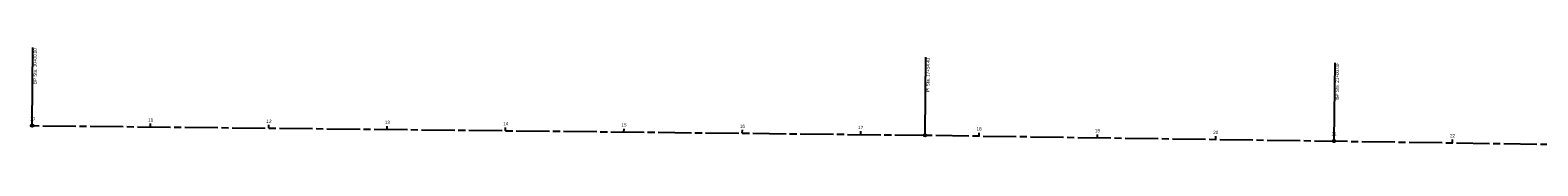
# Model space of a CAD drawing. Header units: feet. Extents: x 2295803 to 2298397, y 574978 to 575914.
# Tile 1 of 2: x 2295803 to 2297077, y 574987 to 575072. Entities that reach past the tile are written whole.
import ezdxf

# ---------------------------------------------------------------- set-up
doc = ezdxf.new("R2010")
doc.units = ezdxf.units.FT
doc.header["$LTSCALE"] = 20
doc.header["$MEASUREMENT"] = 0
doc.linetypes.add('CL', pattern=[2, 0.3, -0.15, 1.4, -0.15])
for name, color, linetype in [('GE_P_CL', 7, 'CL'), ('GE_P_CL_Text', 7, 'Continuous'), ('RW_X_CL', 6, 'CL')]:
    doc.layers.add(name, color=color, linetype=linetype)
doc.styles.add('Slanted-Normal', font='font31.ttf', dxfattribs={"height": 0.14})

# ---------------------------------------------------------------- blocks, each defined once
blk = doc.blocks.new('AeccTickLine')
blk.add_line((0, 0), (0, 1))
blk = doc.blocks.new('AeccTickCircle')
blk.add_circle((0, 0), 1)

msp = doc.modelspace()

# ---------------------------------------------------------------- linework, layer by layer
at = {"layer": 'GE_P_CL', "color": 7, "linetype": 'CL', "lineweight": -3}
msp.add_line((2295804.5, 575006.4), (2296558.9, 574998.3), dxfattribs=at)
for centre in [(2295804.5, 575006.4), (2296904.4, 574993.3)]:
    msp.add_circle(centre, 1, dxfattribs=at)
at = {"layer": 'GE_P_CL_Text', "color": 7, "linetype": 'Continuous', "lineweight": -3}
for p, q in [((2295804.5, 575007.4), (2295805.2, 575072.4)), ((2296558.9, 574999.3), (2296559.6, 575064.3)), ((2296904.5, 574994.3), (2296905.4, 575059.3))]:
    msp.add_line(p, q, dxfattribs=at)
at = {"layer": 'RW_X_CL', "lineweight": -3}
msp.add_line((2296558.9, 574998.3), (2297339.9, 574987), dxfattribs=at)

# ---------------------------------------------------------------- block references
at = {"layer": 'GE_P_CL_Text', "color": 7, "linetype": 'Continuous', "lineweight": -3}
for p, rotation in [((2295804.5, 575006.4), 359.3833233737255), ((2296558.9, 574998.3), 359.3833233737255), ((2296904.4, 574993.3), 359.1740561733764)]:
    msp.add_blockref('AeccTickCircle', p, dxfattribs=dict(at, rotation=rotation))
at = {"layer": 'GE_P_CL_Text', "color": 7, "linetype": 'Continuous', "lineweight": -3, "xscale": 2.800000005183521, "yscale": 2.800000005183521, "zscale": 2.800000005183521}
for p, rotation in [((2295804.5, 575006.4), 359.3833233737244), ((2295904.5, 575005.3), 359.3833233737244), ((2296004.5, 575004.2), 359.3833233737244), ((2296104.5, 575003.2), 359.3833233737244), ((2296204.5, 575002.1), 359.3833233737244), ((2296304.5, 575001), 359.3833233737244), ((2296404.5, 574999.9), 359.3833233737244), ((2296504.5, 574998.9), 359.3833233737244), ((2296604.5, 574997.6), 359.1740561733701), ((2296704.5, 574996.2), 359.1740561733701), ((2296804.5, 574994.7), 359.1740561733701), ((2296904.4, 574993.3), 359.1740561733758), ((2296904.4, 574993.3), 359.1740561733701), ((2297004.4, 574991.9), 359.1740561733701)]:
    msp.add_blockref('AeccTickLine', p, dxfattribs=dict(at, rotation=rotation))

# ---------------------------------------------------------------- texts
at = {"layer": 'GE_P_CL_Text', "color": 7, "linetype": 'Continuous', "lineweight": -3, "char_height": 2.8, "style": 'Slanted-Normal'}
for s, insert, attachment_point, rotation in [('{\\C256;BP Sta. 10+00.00}', (2295805.7, 575071.9), 3, 89.3833), ('{\\C256;PI Sta. 17+54.43}', (2296560.1, 575063.8), 3, 89.3833), ('{\\C256;BP Sta. 21+00.00}', (2296905.9, 575058.8), 3, 89.1741), ('10', (2295804.6, 575010.9), 8, 359.3833), ('11', (2295904.6, 575009.8), 8, 359.3833), ('12', (2296004.6, 575008.7), 8, 359.3833), ('13', (2296104.6, 575007.7), 8, 359.3833), ('14', (2296204.6, 575006.6), 8, 359.3833), ('15', (2296304.5, 575005.5), 8, 359.3833), ('16', (2296404.5, 575004.4), 8, 359.3833), ('17', (2296504.5, 575003.4), 8, 359.3833), ('18', (2296604.5, 575002.1), 8, 359.1741), ('19', (2296704.5, 575000.7), 8, 359.1741), ('20', (2296804.5, 574999.2), 8, 359.1741), ('21', (2296904.5, 574997.8), 8, 359.1741), ('21', (2296904.5, 574997.8), 8, 359.1741), ('22', (2297004.5, 574996.4), 8, 359.1741)]:
    msp.add_mtext(s, dxfattribs=dict(at, insert=insert, attachment_point=attachment_point, rotation=rotation))

doc.saveas('drawing.dxf')
